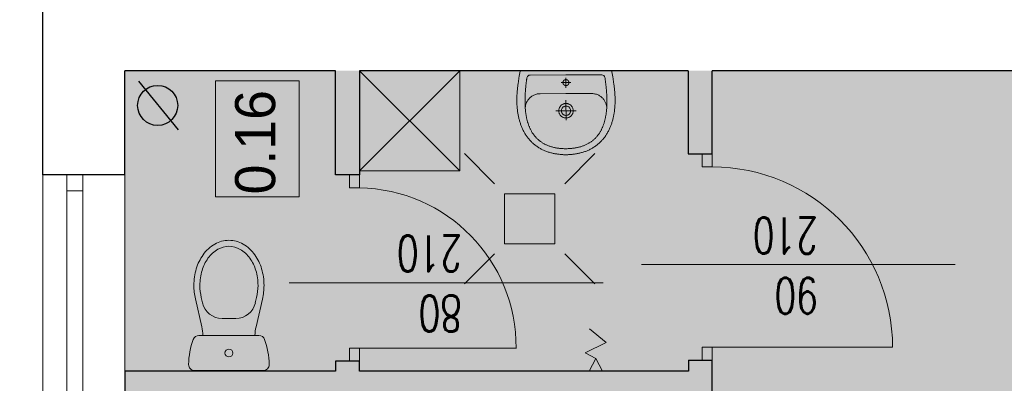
# Model space of a CAD drawing. Header units: millimetres. Extents: x -2948 to 78628, y 64669 to 215420.
# Tile 148 of 256: x 56091 to 56582, y 106581 to 106763. Entities that reach past the tile are written whole.
import ezdxf
from ezdxf.enums import TextEntityAlignment as Align

# ---------------------------------------------------------------- set-up
doc = ezdxf.new("R2010")
doc.units = ezdxf.units.MM
for name, color, linetype, lineweight in [('meble inst', 240, 'Continuous', 5), ('NOWE SCIANY', 3, 'Continuous', 13), ('NOWE WYBURZENIA', 1, 'Continuous', 20), ('OPIS', 2, 'Continuous', 13), ('P_POMOC', 1, 'Continuous', 5), ('pomiwszczenia', 95, 'Continuous', 20), ('POMOC', 1, 'Continuous', 13), ('SCIANY', 7, 'Continuous', 30), ('STOLARKA', 3, 'Continuous', 13), ('WYMIAR', 5, 'Continuous', 13), ('WYPOSAZENIE_SANITARNE', 122, 'Continuous', 5), ('ŚCIANY', 7, 'Continuous', 30)]:
    doc.layers.add(name, color=color, linetype=linetype, lineweight=lineweight)
doc.styles.add('CP_ATTR', font='ROMANS.SHX')
doc.styles.add('style2', font='romans.shx', dxfattribs={"width": 0.7})
doc.dimstyles.new('100', dxfattribs={"dimscale": 80, "dimtxt": 0.2, "dimasz": 0.2, "dimexe": 1.25, "dimexo": 0.625, "dimgap": 0.05, "dimtad": 1, "dimdec": 0, "dimdsep": 46, "dimlunit": 6, "dimtxsty": 'style2', "dimblk1": 'TICK', "dimblk2": 'TICK', "dimsah": 1, "dimcen": 0.2, "dimse1": 1, "dimse2": 1, "dimclrd": 256, "dimclrt": 2, "dimadec": 0, "dimazin": 0, "dimtfac": 1, "dimtdec": 0, "dimtix": 1, "dimtmove": 1, "dimatfit": 0, "dimldrblk": 'DOTSMALL', "dimfxl": 1, "dimtolj": 1, "dimtzin": 0, "dimarcsym": 0})

# ---------------------------------------------------------------- blocks, each defined once
blk = doc.blocks.new('A$C48A16FC9')
at = {"layer": 'WYPOSAZENIE_SANITARNE'}
for p, q in [((-13.67, 35.98), (20.52, 35.98)), ((18.4, 18.48), (-11.55, 18.48)), ((-13.28, 0.27), (-10.09, 14.1)), ((0, 10), (6.85, 10)), ((20.13, 0.27), (16.94, 14.1)), ((-10.36, -0.41), (-9.74, 2.25)), ((17.21, -0.41), (16.6, 2.25))]:
    blk.add_line(p, q, dxfattribs=at)
for points in [[(-14.07, -6.52, 0.072039), (-12.86, -14.86, 0.083339), (-9.48, -21.8, 0.106661), (-3.63, -27.12, 0.132138), (3.43, -29.02, 0.132138), (10.48, -27.12, 0.106661), (16.33, -21.8, 0.083339), (19.72, -14.86, 0.072039), (20.93, -6.52, 0.05824), (20.13, 0.27, 0.083339)], [(-13.28, 0.27, 0.05824), (-14.07, -6.52, 0.072039)], [(-10.36, -0.43, 0.05824), (-11.07, -6.52, 0.05824)], [(-11.07, -6.52, 0.072039), (-9.99, -14.01, 0.083339), (-7.04, -20.05, 0.106661), (-2.12, -24.52, 0.132138), (3.43, -26.02, 0.132138), (8.98, -24.52, 0.106661), (13.89, -20.05, 0.083339), (16.84, -14.01, 0.072039), (17.93, -6.52, 0.05824), (17.21, -0.43, 0.05824)]]:
    blk.add_lwpolyline(points, format="xyb", dxfattribs=at)
blk.add_circle((3.43, 27.23), 1.96, dxfattribs=at)
for centre, radius, start, end in [((-13.67, 32.98), 3, 90, 180.5376), ((20.52, 32.98), 3, 359.4624, 90), ((20.33, 33.3), 37, 180.5376, 200.3417), ((-13.48, 33.3), 37, 339.6583, 359.4624), ((-11.55, 21.48), 3, 200.3417, 270), ((18.4, 21.48), 3, 270, 339.6583), ((-29.57, 18.6), 20, 346.9953, 359.6717), ((36.43, 18.6), 20, 180.3283, 193.0047), ((0, 0), 10, 90, 166.9953), ((6.85, 0), 10, 13.0047, 90)]:
    blk.add_arc(centre, radius, start, end, dxfattribs=at)
blk = doc.blocks.new('A$C17BC5D8D')
at = {"layer": 'WYPOSAZENIE_SANITARNE'}
blk.add_line((3.81, -7.43), (3.81, -7.43), dxfattribs=at)
for points in [[(-2.19, 13.82), (-2.19, -8.88), (-2.19, -31.68), (-1.76, -31.78), (-1.34, -31.87), (-0.91, -31.96), (-0.47, -32.04), (-0.04, -32.12), (0.4, -32.2), (0.84, -32.27), (1.28, -32.35), (1.73, -32.42), (2.17, -32.48), (2.61, -32.55), (3.06, -32.61), (3.5, -32.67), (3.94, -32.73), (4.39, -32.79), (4.83, -32.85), (5.26, -32.91), (5.7, -32.97), (6.13, -33.02), (6.56, -33.08), (6.98, -33.13), (7.4, -33.17), (7.82, -33.21), (8.24, -33.25), (8.67, -33.28), (9.09, -33.31), (9.51, -33.34), (9.93, -33.37), (10.36, -33.39), (10.78, -33.4), (11.2, -33.42), (11.63, -33.43), (12.05, -33.44), (12.47, -33.44), (12.9, -33.44), (13.32, -33.43), (13.74, -33.43), (14.17, -33.41), (14.59, -33.4), (15.01, -33.38), (15.43, -33.35), (15.86, -33.32), (16.28, -33.29), (16.7, -33.25), (17.12, -33.21), (17.54, -33.16), (17.96, -33.11), (18.37, -33.05), (18.79, -32.99), (19.21, -32.92), (19.62, -32.85), (20.04, -32.77), (20.45, -32.69), (20.87, -32.61), (21.28, -32.51), (21.69, -32.42), (22.1, -32.31), (22.51, -32.21), (22.91, -32.09), (23.32, -31.97), (23.72, -31.85), (24.13, -31.72), (24.53, -31.58), (24.93, -31.44), (25.33, -31.29), (25.72, -31.14), (26.12, -30.98), (26.51, -30.81), (26.9, -30.64), (26.9, -30.64), (27.31, -30.45), (27.7, -30.26), (28.1, -30.06), (28.48, -29.85), (28.86, -29.64), (29.24, -29.42), (29.61, -29.19), (29.97, -28.95), (30.33, -28.71), (30.68, -28.47), (31.02, -28.21), (31.36, -27.95), (31.7, -27.68), (32.03, -27.41), (32.35, -27.13), (32.66, -26.84), (32.97, -26.55), (33.28, -26.24), (33.58, -25.94), (33.87, -25.62), (34.16, -25.3), (34.44, -24.97), (34.72, -24.63), (34.99, -24.29), (35.26, -23.93), (35.52, -23.58), (35.77, -23.21), (36.02, -22.84), (36.27, -22.46), (36.49, -22.1), (36.71, -21.74), (36.92, -21.37), (37.12, -21), (37.31, -20.62), (37.5, -20.23), (37.67, -19.84), (37.84, -19.45), (38, -19.05), (38.15, -18.65), (38.29, -18.25), (38.43, -17.84), (38.56, -17.43), (38.68, -17.01), (38.79, -16.59), (38.9, -16.17), (39, -15.75), (39.1, -15.33), (39.18, -14.9), (39.27, -14.48), (39.34, -14.05), (39.41, -13.62), (39.47, -13.19), (39.53, -12.76), (39.58, -12.33), (39.63, -11.9), (39.67, -11.47), (39.71, -11.05), (39.74, -10.62), (39.77, -10.19), (39.79, -9.77), (39.8, -9.35), (39.82, -8.93), (39.82, -8.93), (39.8, -8.51), (39.79, -8.08), (39.77, -7.66), (39.74, -7.23), (39.71, -6.81), (39.67, -6.38), (39.63, -5.95), (39.58, -5.52), (39.53, -5.09), (39.47, -4.66), (39.41, -4.23), (39.34, -3.8), (39.27, -3.38), (39.18, -2.95), (39.1, -2.52), (39, -2.1), (38.9, -1.68), (38.79, -1.26), (38.68, -0.84), (38.56, -0.43), (38.43, -0.01), (38.29, 0.39), (38.15, 0.8), (38, 1.2), (37.84, 1.6), (37.67, 1.99), (37.5, 2.38), (37.31, 2.77), (37.12, 3.14), (36.92, 3.52), (36.71, 3.89), (36.49, 4.25), (36.27, 4.61), (36.27, 4.61), (36.02, 4.99), (35.77, 5.36), (35.52, 5.72), (35.26, 6.08), (34.99, 6.43), (34.72, 6.78), (34.44, 7.11), (34.16, 7.44), (33.87, 7.77), (33.58, 8.08), (33.28, 8.39), (32.97, 8.69), (32.66, 8.99), (32.35, 9.28), (32.03, 9.56), (31.7, 9.83), (31.36, 10.1), (31.02, 10.36), (30.68, 10.61), (30.33, 10.86), (29.97, 11.1), (29.61, 11.34), (29.24, 11.56), (28.86, 11.78), (28.48, 12), (28.1, 12.2), (27.7, 12.4), (27.31, 12.6), (26.9, 12.78), (26.9, 12.78), (26.51, 12.96), (26.12, 13.12), (25.72, 13.28), (25.33, 13.44), (24.93, 13.59), (24.53, 13.73), (24.13, 13.86), (23.72, 14), (23.32, 14.12), (22.91, 14.24), (22.51, 14.35), (22.1, 14.46), (21.69, 14.56), (21.28, 14.66), (20.87, 14.75), (20.45, 14.84), (20.04, 14.92), (19.62, 15), (19.21, 15.07), (18.79, 15.14), (18.37, 15.2), (17.96, 15.25), (17.54, 15.31), (17.12, 15.35), (16.7, 15.4), (16.28, 15.43), (15.86, 15.47), (15.43, 15.5), (15.01, 15.52), (14.59, 15.54), (14.17, 15.56), (13.74, 15.57), (13.32, 15.58), (12.9, 15.59), (12.47, 15.59), (12.05, 15.58), (11.63, 15.58), (11.2, 15.57), (10.78, 15.55), (10.36, 15.53), (9.93, 15.51), (9.51, 15.49), (9.09, 15.46), (8.67, 15.43), (8.24, 15.4), (7.82, 15.36), (7.4, 15.32), (6.98, 15.27), (6.56, 15.23), (6.56, 15.23), (6.13, 15.17), (5.7, 15.11), (5.26, 15.06), (4.83, 15), (4.39, 14.94), (3.94, 14.88), (3.5, 14.82), (3.06, 14.76), (2.61, 14.69), (2.17, 14.63), (1.73, 14.56), (1.28, 14.49), (0.84, 14.42), (0.4, 14.34), (-0.04, 14.27), (-0.47, 14.18), (-0.91, 14.1), (-1.34, 14.01), (-1.76, 13.92)], [(36.8, -8.93), (36.8, -8.44), (36.78, -7.96), (36.76, -7.49), (36.73, -7.02), (36.7, -6.57), (36.66, -6.12), (36.61, -5.67), (36.56, -5.24), (36.5, -4.81), (36.44, -4.38), (36.37, -3.97), (36.29, -3.56), (36.21, -3.16), (36.12, -2.76), (36.02, -2.38), (35.92, -1.99), (35.81, -1.62), (35.7, -1.25), (35.59, -0.89), (35.46, -0.53), (35.33, -0.19), (35.2, 0.16), (35.06, 0.49), (34.92, 0.82), (34.77, 1.15), (34.61, 1.47), (34.45, 1.78), (34.29, 2.08), (34.12, 2.38), (33.95, 2.68), (33.77, 2.96), (33.58, 3.25), (33.4, 3.52), (33.2, 3.79), (33.01, 4.06), (32.8, 4.32), (32.6, 4.57), (32.39, 4.82), (32.17, 5.06), (31.95, 5.3), (31.73, 5.53), (31.5, 5.75), (31.27, 5.98), (31.04, 6.19), (30.8, 6.4), (30.56, 6.61), (30.31, 6.81), (30.06, 7), (29.81, 7.19), (29.55, 7.38), (29.29, 7.56), (29.02, 7.74), (28.76, 7.91), (28.49, 8.07), (28.21, 8.24), (27.93, 8.39), (27.65, 8.54), (27.37, 8.69), (27.09, 8.84), (26.8, 8.98), (26.5, 9.11), (26.21, 9.24), (25.91, 9.37), (25.61, 9.49), (25.31, 9.61), (25.01, 9.72), (24.7, 9.83), (24.39, 9.94), (24.08, 10.04), (23.76, 10.14), (23.45, 10.23), (23.13, 10.32), (22.81, 10.41), (22.48, 10.49), (22.16, 10.57), (21.83, 10.64), (21.5, 10.72), (21.17, 10.78), (20.84, 10.85), (20.51, 10.91), (20.18, 10.97), (19.84, 11.02), (19.5, 11.08), (19.16, 11.12), (18.82, 11.17), (18.48, 11.21), (18.14, 11.25), (17.8, 11.29), (17.45, 11.32), (17.11, 11.35), (16.76, 11.38), (16.41, 11.4), (16.06, 11.43), (15.72, 11.45), (15.37, 11.46), (15.02, 11.48), (14.67, 11.49), (14.32, 11.5), (13.97, 11.51), (13.61, 11.51), (13.26, 11.51), (12.91, 11.51), (12.56, 11.51), (12.21, 11.51), (11.86, 11.5), (11.5, 11.49), (11.15, 11.48), (10.8, 11.47), (10.45, 11.45), (10.1, 11.44), (9.75, 11.42), (9.4, 11.4), (9.05, 11.38), (8.7, 11.36), (8.36, 11.33), (8.01, 11.31), (7.66, 11.28), (7.32, 11.25), (6.97, 11.22), (6.63, 11.19), (6.29, 11.15), (5.95, 11.12), (5.61, 11.08), (5.27, 11.05), (4.93, 11.01), (4.6, 10.97), (4.26, 10.93), (3.93, 10.89), (3.6, 10.85), (3.27, 10.8), (2.94, 10.76), (2.61, 10.72), (2.29, 10.67), (1.97, 10.63), (1.65, 10.58), (1.33, 10.53), (1.33, 10.53), (0.77, 10.3), (0.38, 9.98), (0.13, 9.53), (0.01, 8.93), (-0.01, -8.93), (0.01, -26.78), (0.13, -27.38), (0.38, -27.83), (0.77, -28.16), (1.33, -28.39), (1.65, -28.43), (1.97, -28.48), (2.29, -28.52), (2.61, -28.57), (2.94, -28.61), (3.27, -28.66), (3.6, -28.7), (3.93, -28.74), (4.26, -28.78), (4.6, -28.82), (4.93, -28.86), (5.27, -28.9), (5.61, -28.93), (5.95, -28.97), (6.29, -29.01), (6.63, -29.04), (6.97, -29.07), (7.32, -29.1), (7.66, -29.13), (8.01, -29.16), (8.36, -29.18), (8.7, -29.21), (9.05, -29.23), (9.4, -29.25), (9.75, -29.27), (10.1, -29.29), (10.45, -29.31), (10.8, -29.32), (11.15, -29.33), (11.5, -29.34), (11.86, -29.35), (12.21, -29.36), (12.56, -29.36), (12.91, -29.37), (13.26, -29.37), (13.61, -29.36), (13.97, -29.36), (14.32, -29.35), (14.67, -29.34), (15.02, -29.33), (15.37, -29.32), (15.72, -29.3), (16.06, -29.28), (16.41, -29.26), (16.76, -29.23), (17.11, -29.2), (17.45, -29.17), (17.8, -29.14), (18.14, -29.1), (18.48, -29.07), (18.82, -29.02), (19.16, -28.98), (19.5, -28.93), (19.84, -28.88), (20.18, -28.82), (20.51, -28.76), (20.84, -28.7), (21.17, -28.64), (21.5, -28.57), (21.83, -28.5), (22.16, -28.42), (22.48, -28.34), (22.81, -28.26), (23.13, -28.17), (23.45, -28.08), (23.76, -27.99), (24.08, -27.89), (24.39, -27.79), (24.7, -27.68), (25.01, -27.57), (25.31, -27.46), (25.61, -27.34), (25.91, -27.22), (26.21, -27.09), (26.5, -26.96), (26.8, -26.83), (27.09, -26.69), (27.37, -26.55), (27.65, -26.4), (27.93, -26.25), (28.21, -26.09), (28.49, -25.93), (28.76, -25.76), (29.02, -25.59), (29.29, -25.41), (29.55, -25.23), (29.81, -25.05), (30.06, -24.86), (30.31, -24.66), (30.56, -24.46), (30.8, -24.26), (31.04, -24.04), (31.27, -23.83), (31.5, -23.61), (31.73, -23.38), (31.95, -23.15), (32.17, -22.91), (32.39, -22.67), (32.6, -22.42), (32.8, -22.17), (33.01, -21.91), (33.2, -21.64), (33.4, -21.37), (33.58, -21.1), (33.77, -20.82), (33.95, -20.53), (34.12, -20.24), (34.29, -19.94), (34.45, -19.63), (34.61, -19.32), (34.77, -19), (34.92, -18.68), (35.06, -18.35), (35.2, -18.01), (35.33, -17.67), (35.46, -17.32), (35.59, -16.96), (35.7, -16.6), (35.81, -16.23), (35.92, -15.86), (36.02, -15.48), (36.12, -15.09), (36.21, -14.69), (36.29, -14.29), (36.37, -13.88), (36.44, -13.47), (36.5, -13.05), (36.56, -12.62), (36.61, -12.18), (36.66, -11.74), (36.7, -11.29), (36.73, -10.83), (36.76, -10.36), (36.78, -9.89), (36.8, -9.41), (36.8, -8.93)], [(3.81, -7.43), (3.79, -7.43), (3.77, -7.43), (3.75, -7.43), (3.73, -7.43), (3.71, -7.43), (3.69, -7.43), (3.67, -7.43), (3.64, -7.44), (3.62, -7.44), (3.6, -7.44), (3.58, -7.44), (3.56, -7.45), (3.54, -7.45), (3.52, -7.46), (3.5, -7.46), (3.48, -7.46), (3.46, -7.47), (3.44, -7.47), (3.42, -7.48), (3.39, -7.49), (3.37, -7.49), (3.35, -7.5), (3.33, -7.5), (3.31, -7.51), (3.29, -7.52), (3.27, -7.53), (3.25, -7.53), (3.23, -7.54), (3.22, -7.55), (3.2, -7.56), (3.18, -7.57), (3.16, -7.58), (3.14, -7.59), (3.12, -7.6), (3.1, -7.61), (3.08, -7.62), (3.06, -7.63), (3.05, -7.64), (3.03, -7.65), (3.01, -7.66), (2.99, -7.67), (2.97, -7.68), (2.96, -7.69), (2.94, -7.71), (2.92, -7.72), (2.9, -7.73), (2.89, -7.75), (2.87, -7.76), (2.85, -7.77), (2.84, -7.79), (2.82, -7.8), (2.81, -7.81), (2.79, -7.83), (2.78, -7.84), (2.76, -7.86), (2.75, -7.87), (2.73, -7.89), (2.72, -7.9), (2.7, -7.92), (2.69, -7.93), (2.67, -7.95), (2.66, -7.97), (2.65, -7.98), (2.63, -8), (2.62, -8.02), (2.61, -8.03), (2.59, -8.05), (2.58, -8.07), (2.57, -8.08), (2.56, -8.1), (2.55, -8.12), (2.54, -8.14), (2.52, -8.16), (2.51, -8.17), (2.5, -8.19), (2.49, -8.21), (2.48, -8.23), (2.47, -8.25), (2.46, -8.27), (2.45, -8.29), (2.45, -8.31), (2.44, -8.33), (2.43, -8.35), (2.42, -8.37), (2.41, -8.39), (2.41, -8.41), (2.4, -8.43), (2.39, -8.45), (2.38, -8.47), (2.38, -8.49), (2.37, -8.51), (2.37, -8.53), (2.36, -8.55), (2.36, -8.57), (2.35, -8.59), (2.35, -8.61), (2.34, -8.63), (2.34, -8.65), (2.33, -8.67), (2.33, -8.69), (2.33, -8.71), (2.32, -8.73), (2.32, -8.76), (2.32, -8.78), (2.32, -8.8), (2.32, -8.82), (2.31, -8.84), (2.31, -8.86), (2.31, -8.88), (2.31, -8.9), (2.31, -8.92), (2.31, -8.95), (2.31, -8.97), (2.31, -8.99), (2.31, -9.01), (2.32, -9.03), (2.32, -9.05), (2.32, -9.07), (2.32, -9.09), (2.32, -9.12), (2.33, -9.14), (2.33, -9.16), (2.33, -9.18), (2.34, -9.2), (2.34, -9.22), (2.35, -9.24), (2.35, -9.26), (2.35, -9.28), (2.36, -9.3), (2.37, -9.32), (2.37, -9.34), (2.38, -9.36), (2.38, -9.38), (2.39, -9.4), (2.4, -9.42), (2.4, -9.44), (2.41, -9.46), (2.42, -9.48), (2.43, -9.5), (2.44, -9.52), (2.44, -9.54), (2.45, -9.56), (2.46, -9.58), (2.47, -9.6), (2.48, -9.62), (2.49, -9.64), (2.5, -9.66), (2.51, -9.67), (2.52, -9.69), (2.53, -9.71), (2.54, -9.73), (2.56, -9.75), (2.57, -9.77), (2.58, -9.78), (2.59, -9.8), (2.6, -9.82), (2.62, -9.83), (2.63, -9.85), (2.64, -9.87), (2.66, -9.88), (2.67, -9.9), (2.68, -9.92), (2.7, -9.93), (2.71, -9.95), (2.73, -9.96), (2.74, -9.98), (2.76, -9.99), (2.77, -10.01), (2.79, -10.02), (2.8, -10.04), (2.82, -10.05), (2.84, -10.07), (2.85, -10.08), (2.87, -10.09), (2.88, -10.11), (2.9, -10.12), (2.92, -10.13), (2.94, -10.14), (2.95, -10.16), (2.97, -10.17), (2.99, -10.18), (3.01, -10.19), (3.02, -10.2), (3.04, -10.21), (3.06, -10.22), (3.08, -10.24), (3.1, -10.25), (3.12, -10.26), (3.13, -10.27), (3.15, -10.27), (3.17, -10.28), (3.19, -10.29), (3.21, -10.3), (3.23, -10.31), (3.25, -10.32), (3.27, -10.33), (3.29, -10.33), (3.31, -10.34), (3.33, -10.35), (3.35, -10.35), (3.37, -10.36), (3.39, -10.37), (3.41, -10.37), (3.43, -10.38), (3.45, -10.38), (3.47, -10.39), (3.49, -10.39), (3.51, -10.4), (3.54, -10.4), (3.56, -10.4), (3.58, -10.41), (3.6, -10.41), (3.62, -10.41), (3.64, -10.42), (3.66, -10.42), (3.68, -10.42), (3.7, -10.42), (3.73, -10.42), (3.75, -10.43), (3.77, -10.43), (3.79, -10.43), (3.81, -10.43), (3.83, -10.43), (3.85, -10.43), (3.87, -10.43), (3.9, -10.42), (3.92, -10.42), (3.94, -10.42), (3.96, -10.42), (3.98, -10.42), (4, -10.41), (4.02, -10.41), (4.04, -10.41), (4.06, -10.41), (4.08, -10.4), (4.11, -10.4), (4.13, -10.39), (4.15, -10.39), (4.17, -10.38), (4.19, -10.38), (4.21, -10.37), (4.23, -10.37), (4.25, -10.36), (4.27, -10.36), (4.29, -10.35), (4.31, -10.34), (4.33, -10.33), (4.35, -10.33), (4.37, -10.32), (4.39, -10.31), (4.41, -10.3), (4.43, -10.29), (4.45, -10.29), (4.47, -10.28), (4.49, -10.27), (4.5, -10.26), (4.52, -10.25), (4.54, -10.24), (4.56, -10.23), (4.58, -10.22), (4.6, -10.2), (4.61, -10.19), (4.63, -10.18), (4.65, -10.17), (4.67, -10.16), (4.69, -10.15), (4.7, -10.13), (4.72, -10.12), (4.74, -10.11), (4.75, -10.09), (4.77, -10.08), (4.79, -10.07), (4.8, -10.05), (4.82, -10.04), (4.83, -10.03), (4.85, -10.01), (4.86, -10), (4.88, -9.98), (4.89, -9.97), (4.91, -9.95), (4.92, -9.93), (4.94, -9.92), (4.95, -9.9), (4.96, -9.89), (4.98, -9.87), (4.99, -9.85), (5, -9.84), (5.02, -9.82), (5.03, -9.8), (5.04, -9.79), (5.05, -9.77), (5.07, -9.75), (5.08, -9.73), (5.09, -9.71), (5.1, -9.7), (5.11, -9.68), (5.12, -9.66), (5.13, -9.64), (5.14, -9.62), (5.15, -9.6), (5.16, -9.58), (5.17, -9.57), (5.18, -9.55), (5.19, -9.53), (5.2, -9.51), (5.2, -9.49), (5.21, -9.47), (5.22, -9.45), (5.23, -9.43), (5.23, -9.41), (5.24, -9.39), (5.25, -9.37), (5.25, -9.35), (5.26, -9.33), (5.26, -9.31), (5.27, -9.29), (5.27, -9.27), (5.28, -9.24), (5.28, -9.22), (5.29, -9.2), (5.29, -9.18), (5.29, -9.16), (5.3, -9.14), (5.3, -9.12), (5.3, -9.1), (5.3, -9.08), (5.31, -9.06), (5.31, -9.03), (5.31, -9.01), (5.31, -8.99), (5.31, -8.97), (5.31, -8.95), (5.31, -8.93), (5.31, -8.91), (5.31, -8.89), (5.31, -8.86), (5.31, -8.84), (5.31, -8.82), (5.31, -8.8), (5.31, -8.78), (5.3, -8.76), (5.3, -8.74), (5.3, -8.72), (5.29, -8.7), (5.29, -8.67), (5.29, -8.65), (5.28, -8.63), (5.28, -8.61), (5.27, -8.59), (5.27, -8.57), (5.26, -8.55), (5.26, -8.53), (5.25, -8.51), (5.25, -8.49), (5.24, -8.47), (5.23, -8.45), (5.23, -8.43), (5.22, -8.41), (5.21, -8.39), (5.2, -8.37), (5.2, -8.35), (5.19, -8.33), (5.18, -8.31), (5.17, -8.29), (5.16, -8.27), (5.15, -8.25), (5.14, -8.23), (5.13, -8.22), (5.12, -8.2), (5.11, -8.18), (5.1, -8.16), (5.09, -8.14), (5.08, -8.12), (5.07, -8.11), (5.06, -8.09), (5.04, -8.07), (5.03, -8.05), (5.02, -8.04), (5.01, -8.02), (4.99, -8), (4.98, -7.99), (4.97, -7.97), (4.95, -7.95), (4.94, -7.94), (4.93, -7.92), (4.91, -7.91), (4.9, -7.89), (4.88, -7.87), (4.87, -7.86), (4.85, -7.84), (4.84, -7.83), (4.82, -7.82), (4.8, -7.8), (4.79, -7.79), (4.77, -7.77), (4.76, -7.76), (4.74, -7.75), (4.72, -7.73), (4.71, -7.72), (4.69, -7.71), (4.67, -7.7), (4.65, -7.68), (4.64, -7.67), (4.62, -7.66), (4.6, -7.65), (4.58, -7.64), (4.56, -7.63), (4.55, -7.62), (4.53, -7.61), (4.51, -7.6), (4.49, -7.59), (4.47, -7.58), (4.45, -7.57), (4.43, -7.56), (4.41, -7.55), (4.39, -7.54), (4.37, -7.54), (4.35, -7.53), (4.33, -7.52), (4.31, -7.51), (4.29, -7.51), (4.27, -7.5), (4.25, -7.49), (4.23, -7.49), (4.21, -7.48), (4.19, -7.48), (4.17, -7.47), (4.15, -7.47), (4.13, -7.46), (4.11, -7.46), (4.09, -7.45), (4.07, -7.45), (4.05, -7.44), (4.03, -7.44), (4, -7.44), (3.98, -7.44), (3.96, -7.43), (3.94, -7.43), (3.92, -7.43), (3.9, -7.43), (3.88, -7.43), (3.86, -7.43), (3.84, -7.43), (3.81, -7.43)], [(17.86, -5.33), (18.22, -5.34), (18.57, -5.38), (18.89, -5.45), (19.19, -5.54), (19.47, -5.65), (19.74, -5.79), (19.99, -5.94), (20.21, -6.11), (20.42, -6.3), (20.61, -6.5), (20.78, -6.72), (20.93, -6.95), (21.06, -7.19), (21.18, -7.44), (21.27, -7.7), (21.35, -7.97), (21.41, -8.24), (21.44, -8.51), (21.46, -8.79), (21.46, -9.07), (21.44, -9.34), (21.41, -9.62), (21.35, -9.89), (21.27, -10.15), (21.18, -10.41), (21.06, -10.66), (20.93, -10.9), (20.78, -11.13), (20.61, -11.35), (20.42, -11.55), (20.21, -11.74), (19.98, -11.91), (19.74, -12.07), (19.47, -12.2), (19.19, -12.31), (18.89, -12.41), (18.56, -12.47), (18.22, -12.51), (17.86, -12.53), (17.5, -12.51), (17.16, -12.47), (16.84, -12.41), (16.54, -12.31), (16.25, -12.2), (15.99, -12.07), (15.74, -11.91), (15.52, -11.74), (15.31, -11.55), (15.12, -11.35), (14.95, -11.13), (14.8, -10.9), (14.66, -10.66), (14.55, -10.41), (14.46, -10.15), (14.38, -9.88), (14.32, -9.61), (14.28, -9.34), (14.27, -9.06), (14.27, -8.79), (14.28, -8.51), (14.32, -8.24), (14.38, -7.97), (14.46, -7.7), (14.55, -7.44), (14.66, -7.19), (14.8, -6.95), (14.95, -6.72), (15.12, -6.5), (15.31, -6.3), (15.52, -6.11), (15.74, -5.94), (15.99, -5.79), (16.25, -5.65), (16.54, -5.54), (16.84, -5.45), (17.16, -5.38), (17.5, -5.34), (17.86, -5.33)], [(17.86, -6.63), (18.23, -6.65), (18.57, -6.72), (18.87, -6.82), (19.14, -6.97), (19.38, -7.14), (19.59, -7.35), (19.77, -7.57), (19.91, -7.82), (20.02, -8.08), (20.1, -8.36), (20.15, -8.64), (20.16, -8.93), (20.15, -9.21), (20.1, -9.5), (20.02, -9.77), (19.91, -10.03), (19.76, -10.28), (19.59, -10.51), (19.38, -10.71), (19.14, -10.89), (18.87, -11.03), (18.57, -11.14), (18.23, -11.2), (17.86, -11.23), (17.5, -11.2), (17.16, -11.14), (16.86, -11.03), (16.59, -10.89), (16.35, -10.71), (16.14, -10.51), (15.96, -10.28), (15.82, -10.03), (15.71, -9.77), (15.63, -9.5), (15.58, -9.21), (15.56, -8.93), (15.58, -8.64), (15.63, -8.36), (15.71, -8.08), (15.82, -7.82), (15.96, -7.57), (16.14, -7.35), (16.35, -7.14), (16.59, -6.97), (16.86, -6.82), (17.16, -6.72), (17.5, -6.65), (17.86, -6.63)]]:
    blk.add_lwpolyline(points, close=True, dxfattribs=at)
for points in [[(16.87, 11.37), (16.57, 11.39), (16.26, 11.39), (15.94, 11.38), (15.62, 11.34), (15.28, 11.28), (14.95, 11.2), (14.61, 11.1), (14.27, 10.99), (13.93, 10.85), (13.6, 10.7), (13.26, 10.52), (12.93, 10.33), (12.61, 10.12), (12.29, 9.89), (11.98, 9.65), (11.68, 9.38), (11.4, 9.1), (11.12, 8.81), (10.86, 8.49), (10.62, 8.16), (10.39, 7.81), (10.18, 7.45), (9.99, 7.07), (9.82, 6.67), (9.67, 6.26), (9.54, 5.83), (9.45, 5.39), (9.37, 4.93), (9.33, 4.46), (9.31, 3.97)], [(9.31, 3.97), (9.31, -8.93), (9.31, -21.83)], [(17.89, -3.84), (17.89, -14.02)], [(6.34, -8.93), (1.5, -8.93)], [(3.81, -11.36), (3.81, -6.49)], [(22.54, -8.93), (12.53, -8.93)], [(9.31, -21.83), (9.33, -22.31), (9.37, -22.78), (9.45, -23.24), (9.54, -23.68), (9.67, -24.11), (9.82, -24.52), (9.99, -24.92), (10.18, -25.3), (10.39, -25.66), (10.62, -26.01), (10.86, -26.34), (11.12, -26.66), (11.4, -26.96), (11.68, -27.24), (11.98, -27.5), (12.29, -27.75), (12.61, -27.97), (12.93, -28.18), (13.26, -28.38), (13.6, -28.55), (13.93, -28.7), (14.27, -28.84), (14.61, -28.96), (14.95, -29.05), (15.28, -29.13), (15.62, -29.19), (15.94, -29.23), (16.26, -29.25), (16.57, -29.24), (16.87, -29.22)]]:
    blk.add_lwpolyline(points, dxfattribs=at)
blk = doc.blocks.new('2DHSN_724_5an68yu')
for p, q in [((-17.5, 17.51), (-32.5, 32.51)), ((17.5, 17.51), (32.5, 32.51)), ((-17.5, -17.51), (-32.5, -32.51)), ((17.5, -17.51), (32.5, -32.51))]:
    blk.add_line(p, q)
blk.add_lwpolyline([(-12.5, 12.5), (12.5, 12.5), (12.5, -12.5), (-12.5, -12.5)], close=True)
at = {"linetype": 'ByBlock', "style": 'CP_ATTR', "flags": 9}
for tag, p in [('NAME', (-9.19, -1.83)), ('FLOW', (-9.19, -1.83)), ('CHARACTER', (-9.19, -1.84)), ('NUMBER', (-9.19, -1.85)), ('TEMPERATURE', (-9.19, -1.85)), ('PRODUCT-TYPE', (-9.19, -1.86)), ('ORDER-NO', (-9.19, -1.87)), ('PN', (-9.18, -1.83)), ('OTHER', (-9.18, -1.83)), ('PRODUCER', (-9.17, -1.83)), ('ARTICLE', (-9.16, -1.83)), ('VOLTAGE', (-9.16, -1.85)), ('WEIGHT', (-9.15, -1.84)), ('GROUP', (-9.15, -1.85)), ('POWER', (-9.15, -1.87)), ('DN', (-9.14, -1.86))]:
    blk.add_attdef(tag, text='', height=0.00005, dxfattribs=at).set_placement(p, align=Align.MIDDLE_LEFT)
blk = doc.blocks.new('TICK')
at = {"color": 5}
for p, q in [((0, -0.75), (0, 0.75)), ((-1, 0), (1, 0))]:
    blk.add_line(p, q, dxfattribs=at)
at = {"const_width": 0.1}
blk.add_lwpolyline([(-0.354, -0.354), (0.354, 0.354)], dxfattribs=at)
blk = doc.blocks.new('*D1492')
at = {"layer": 'Defpoints', "color": 0, "ltscale": 2, "transparency": 16777216}
for p in [(55415.52, 106767.33), (56153.73, 106767.33), (56153.73, 106737.33)]:
    blk.add_point(p, dxfattribs=at)
at = {"layer": 'WYMIAR', "lineweight": -2, "ltscale": 2, "transparency": 16777216}
for p, q in [((55415.52, 106783.33), (55415.52, 106799.33)), ((55415.52, 106737.33), (55415.52, 106767.33)), ((55415.52, 106721.33), (55415.52, 106705.33))]:
    blk.add_line(p, q, dxfattribs=at)
at = {"layer": 'WYMIAR', "lineweight": -2, "ltscale": 2, "transparency": 16777216, "xscale": 16, "yscale": 16, "zscale": 16}
for p, rotation in [((55415.52, 106767.33), 270), ((55415.52, 106737.33), 90)]:
    blk.add_blockref('TICK', p, dxfattribs=dict(at, rotation=rotation))
at = {"layer": 'WYMIAR', "color": 2, "ltscale": 2, "transparency": 16777216, "insert": (55403.52, 106752.33), "char_height": 16, "attachment_point": 5, "rotation": 90, "style": 'style2'}
blk.add_mtext('\\A1;30', dxfattribs=at)
blk = doc.blocks.new('_DotSmall')
at = {"layer": 'OPIS', "color": 0, "const_width": 0.5}
blk.add_lwpolyline([(-0.0625, 0, 1), (0.0625, 0, 1)], format="xyb", close=True, dxfattribs=at)
blk = doc.blocks.new('*D1493')
at = {"layer": 'Defpoints', "color": 0, "ltscale": 2, "transparency": 16777216}
for p in [(55415.52, 106917.33), (56143.33, 106917.33), (56153.73, 106767.33)]:
    blk.add_point(p, dxfattribs=at)
at = {"layer": 'WYMIAR', "lineweight": -2, "ltscale": 2, "transparency": 16777216}
blk.add_line((55415.52, 106783.33), (55415.52, 106901.33), dxfattribs=at)
at = {"layer": 'WYMIAR', "lineweight": -2, "ltscale": 2, "transparency": 16777216, "xscale": 16, "yscale": 16, "zscale": 16}
for p, rotation in [((55415.52, 106917.33), 90), ((55415.52, 106767.33), 270)]:
    blk.add_blockref('TICK', p, dxfattribs=dict(at, rotation=rotation))
at = {"layer": 'WYMIAR', "color": 2, "ltscale": 2, "transparency": 16777216, "insert": (55403.52, 106842.33), "char_height": 16, "attachment_point": 5, "rotation": 90, "style": 'style2'}
blk.add_mtext('\\A1;150', dxfattribs=at)
blk = doc.blocks.new('*D1517')
at = {"layer": 'Defpoints', "color": 0, "ltscale": 2, "transparency": 16777216}
for p in [(55415.52, 106575.33), (56143.33, 106575.33), (56128.33, 106180.33)]:
    blk.add_point(p, dxfattribs=at)
at = {"layer": 'WYMIAR', "lineweight": -2, "ltscale": 2, "transparency": 16777216}
blk.add_line((55415.52, 106196.33), (55415.52, 106559.33), dxfattribs=at)
at = {"layer": 'WYMIAR', "lineweight": -2, "ltscale": 2, "transparency": 16777216, "xscale": 16, "yscale": 16, "zscale": 16}
for p, rotation in [((55415.52, 106575.33), 90), ((55415.52, 106180.33), 270)]:
    blk.add_blockref('TICK', p, dxfattribs=dict(at, rotation=rotation))
at = {"layer": 'WYMIAR', "color": 2, "ltscale": 2, "transparency": 16777216, "insert": (55403.52, 106377.83), "char_height": 16, "attachment_point": 5, "rotation": 90, "style": 'style2'}
blk.add_mtext('\\A1;395', dxfattribs=at)
blk = doc.blocks.new('*D1518')
at = {"layer": 'Defpoints', "color": 0, "ltscale": 2, "transparency": 16777216}
for p in [(55415.52, 106587.33), (56128.33, 106587.33), (56128.33, 106575.33)]:
    blk.add_point(p, dxfattribs=at)
at = {"layer": 'WYMIAR', "lineweight": -2, "ltscale": 2, "transparency": 16777216}
for p, q in [((55415.52, 106603.33), (55415.52, 106619.33)), ((55415.52, 106575.33), (55415.52, 106587.33)), ((55415.52, 106559.33), (55415.52, 106543.33))]:
    blk.add_line(p, q, dxfattribs=at)
at = {"layer": 'WYMIAR', "lineweight": -2, "ltscale": 2, "transparency": 16777216, "xscale": 16, "yscale": 16, "zscale": 16}
for p, rotation in [((55415.52, 106587.33), 270), ((55415.52, 106575.33), 90)]:
    blk.add_blockref('TICK', p, dxfattribs=dict(at, rotation=rotation))
at = {"layer": 'WYMIAR', "color": 2, "ltscale": 2, "transparency": 16777216, "insert": (55403.52, 106581.33), "char_height": 16, "attachment_point": 5, "rotation": 90, "style": 'style2'}
blk.add_mtext('\\A1;12', dxfattribs=at)
blk = doc.blocks.new('*D1519')
at = {"layer": 'Defpoints', "color": 0, "ltscale": 2, "transparency": 16777216}
for p in [(55415.52, 106737.33), (56143.33, 106737.33), (56128.33, 106587.33)]:
    blk.add_point(p, dxfattribs=at)
at = {"layer": 'WYMIAR', "lineweight": -2, "ltscale": 2, "transparency": 16777216}
blk.add_line((55415.52, 106603.33), (55415.52, 106721.33), dxfattribs=at)
at = {"layer": 'WYMIAR', "lineweight": -2, "ltscale": 2, "transparency": 16777216, "xscale": 16, "yscale": 16, "zscale": 16}
for p, rotation in [((55415.52, 106737.33), 90), ((55415.52, 106587.33), 270)]:
    blk.add_blockref('TICK', p, dxfattribs=dict(at, rotation=rotation))
at = {"layer": 'WYMIAR', "color": 2, "ltscale": 2, "transparency": 16777216, "insert": (55403.52, 106662.33), "char_height": 16, "attachment_point": 5, "rotation": 90, "style": 'style2'}
blk.add_mtext('\\A1;150', dxfattribs=at)

msp = doc.modelspace()

# ---------------------------------------------------------------- hatches: boundary and pattern name
at = {"layer": 'NOWE WYBURZENIA', "true_color": 0xcecce6, "transparency": 33554585}
h = msp.add_hatch(color=254, dxfattribs=at)
h.dxf.hatch_style = 1
h.paths.add_polyline_path([(56143.33, 106737.42), (56143.33, 104955.83), (57304.33, 104955.42), (57304.33, 106005.42), (57094.33, 106007.42), (57094.33, 106525.42), (57304.33, 106525.42), (57304.33, 106737.42)])

# ---------------------------------------------------------------- linework, layer by layer
msp.add_line((56150.08, 106732.12), (56169.8, 106707.87))
msp.add_circle((56159.66, 106719.99), 10)
msp.add_solid([(56178.68, 106718.27), (56178.68, 106720.89), (56170.8, 106719.58)])
at = {"layer": 'meble inst', "lineweight": 5, "ltscale": 0.02}
for p, q in [((56383.37, 106601.65), (56375.03, 106608.5)), ((56372.95, 106596.56), (56383.37, 106601.65)), ((56378.32, 106593.68), (56372.95, 106596.56)), ((56378.32, 106593.68), (56374.92, 106587.33)), ((56381.56, 106587.33), (56378.32, 106593.68))]:
    msp.add_line(p, q, dxfattribs=at)
at = {"layer": 'NOWE SCIANY'}
for p, q in [((56431.34, 106689.3), (56431.4, 106695.89)), ((56436.34, 106695.89), (56436.34, 106689.39)), ((56436.34, 106689.3), (56431.34, 106689.3)), ((56255.34, 106685.35), (56255.34, 106678.85)), ((56260.34, 106685.35), (56260.34, 106678.85)), ((56260.34, 106678.85), (56255.34, 106678.85)), ((56557.55, 106640.56), (56400.98, 106640.56)), ((56255.34, 106598.83), (56255.34, 106592.33)), ((56260.34, 106598.83), (56255.34, 106598.83)), ((56260.34, 106598.83), (56260.34, 106592.33)), ((56436.34, 106599.3), (56431.34, 106599.3)), ((56431.34, 106592.8), (56431.34, 106599.3)), ((56436.34, 106599.3), (56436.34, 106592.8))]:
    msp.add_line(p, q, dxfattribs=at)
at = {"layer": 'NOWE SCIANY', "ltscale": 2}
for p, q in [((56260.34, 106598.83), (56338.62, 106598.83)), ((56432.34, 106599.3), (56526.34, 106599.3))]:
    msp.add_line(p, q, dxfattribs=at)
at = {"layer": 'NOWE SCIANY'}
for points in [[(56436.34, 106689.35), (56431.34, 106689.39)], [(56260.34, 106685.35), (56248.34, 106685.35)], [(56256.34, 106592.33), (56260.34, 106592.33), (56248.34, 106592.33)], [(56431.34, 106592.8), (56436.34, 106592.8), (56424.34, 106592.8)]]:
    msp.add_lwpolyline(points, dxfattribs=at)
at = {"layer": 'NOWE SCIANY', "ltscale": 2}
msp.add_lwpolyline([(56260.34, 106587.33), (56260.34, 106592.33), (56248.34, 106592.33)], dxfattribs=at)
for centre, radius, start, end in [((56436.34, 106599.3), 90, 0, 90), ((56259.16, 106599.53), 79.33, 359.4999, 89.2461)]:
    msp.add_arc(centre, radius, start, end, dxfattribs=at)
at = {"layer": 'P_POMOC', "ltscale": 2}
msp.add_lwpolyline([(56260.34, 106737.33), (56310.34, 106737.33), (56310.34, 106687.33), (56260.34, 106687.33), (56260.34, 106737.33), (56310.34, 106687.33), (56260.34, 106687.33), (56310.34, 106737.33)], dxfattribs=at)
at = {"layer": 'pomiwszczenia'}
msp.add_lwpolyline([(56188.54, 106674.4), (56188.54, 106732.3), (56230.23, 106732.3), (56230.23, 106674.4)], close=True, dxfattribs=at)
at = {"layer": 'POMOC'}
for p, q in [((56102.33, 106180.33), (56102.33, 106685.33)), ((56143.33, 106685.33), (56143.33, 106180.33)), ((56381.91, 106631.44), (56225.34, 106631.44))]:
    msp.add_line(p, q, dxfattribs=at)
at = {"layer": 'SCIANY', "ltscale": 2}
for points in [[(56248.34, 106685.35), (56248.34, 106737.33)], [(56260.34, 106737.33), (56260.34, 106685.35), (56248.34, 106685.35)], [(56424.34, 106695.89), (56436.34, 106695.89), (56436.34, 106737.33)], [(56424.34, 106737.33), (56424.37, 106695.89)], [(56424.34, 106290.81), (56436.34, 106290.81), (56436.34, 106592.8), (56424.43, 106592.79), (56424.43, 106587.33), (56260.34, 106587.33), (56260.34, 106592.33), (56248.34, 106592.33), (56248.34, 106587.33), (56143.33, 106587.33), (56143.33, 106575.33), (56424.34, 106575.33), (56424.34, 106290.81)]]:
    msp.add_lwpolyline(points, dxfattribs=at)
at = {"layer": 'STOLARKA'}
for p, q in [((56114.33, 106180.33), (56114.33, 106685.33)), ((56122.33, 106180.33), (56122.33, 106685.33)), ((56114.33, 106677.33), (56122.33, 106677.33))]:
    msp.add_line(p, q, dxfattribs=at)
at = {"layer": 'WYMIAR', "ltscale": 2}
for points in [[(56431.4, 106695.89), (56424.34, 106695.89), (56436.34, 106695.89)], [(56436.34, 106592.8), (56424.34, 106592.8)]]:
    msp.add_lwpolyline(points, dxfattribs=at)
at = {"layer": 'ŚCIANY', "ltscale": 2}
for p, q in [((56102.33, 106685.33), (56102.33, 106793.33)), ((56143.33, 106685.33), (56143.33, 106737.33)), ((56248.34, 106737.33), (56143.33, 106737.33)), ((56327.83, 106737.33), (56260.34, 106737.33)), ((56424.34, 106737.33), (56327.83, 106737.33)), ((56636.49, 106737.33), (56436.34, 106737.33)), ((56137.33, 106685.33), (56102.33, 106685.33)), ((56143.33, 106685.33), (56102.33, 106685.33))]:
    msp.add_line(p, q, dxfattribs=at)

# ---------------------------------------------------------------- block references
at = {"layer": 'meble inst', "lineweight": 5, "ltscale": 0.02, "xscale": -1, "rotation": 270}
msp.add_blockref('2DHSN_724_5an68yu', (56345.25, 106663.45), dxfattribs=at)
at = {"layer": 'WYPOSAZENIE_SANITARNE', "xscale": -1, "rotation": 90.12964150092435}
msp.add_blockref('A$C17BC5D8D', (56354.42, 106735.18), dxfattribs=at)
at = {"layer": 'WYPOSAZENIE_SANITARNE', "rotation": 179.9707111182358}
msp.add_blockref('A$C48A16FC9', (56198.64, 106623.67), dxfattribs=at)

# ---------------------------------------------------------------- texts
at = {"layer": 'NOWE SCIANY', "linetype": 'Continuous', "ltscale": 0.2, "char_height": 18, "width": 280.1371, "attachment_point": 1, "rotation": 179.9915, "style": 'style2'}
for s, insert in [('90\\P210', (56489.02, 106616.02)), ('80\\P210', (56311.45, 106607.15))]:
    msp.add_mtext(s, dxfattribs=dict(at, insert=insert))
at = {"layer": 'pomiwszczenia', "insert": (56208.43, 106701.63), "char_height": 20, "attachment_point": 5, "rotation": 90}
msp.add_mtext_dynamic_manual_height_columns('0.16', width=0.7657, gutter_width=4.5, heights=[0], dxfattribs=at)

# ---------------------------------------------------------------- dimensions: what is measured, and where the dimension line sits
at = {"layer": 'WYMIAR', "ltscale": 2}
for base, p1, p2, picture, middle in [((55415.52, 106917.33), (56153.73, 106767.33), (56143.33, 106917.33), '*D1493', (55403.52, 106842.33)), ((55415.52, 106767.33), (56153.73, 106737.33), (56153.73, 106767.33), '*D1492', (55403.52, 106752.33)), ((55415.52, 106737.33), (56128.33, 106587.33), (56143.33, 106737.33), '*D1519', (55403.52, 106662.33)), ((55415.52, 106587.33), (56128.33, 106575.33), (56128.33, 106587.33), '*D1518', (55403.52, 106581.33)), ((55415.52, 106575.33), (56128.33, 106180.33), (56143.33, 106575.33), '*D1517', (55403.52, 106377.83))]:
    dim = msp.add_linear_dim(base=base, p1=p1, p2=p2, angle=90, dimstyle='100', dxfattribs=at)
    dim.commit()
    dim.dimension.update_dxf_attribs({"geometry": picture, "text_midpoint": middle})

doc.saveas('drawing.dxf')
